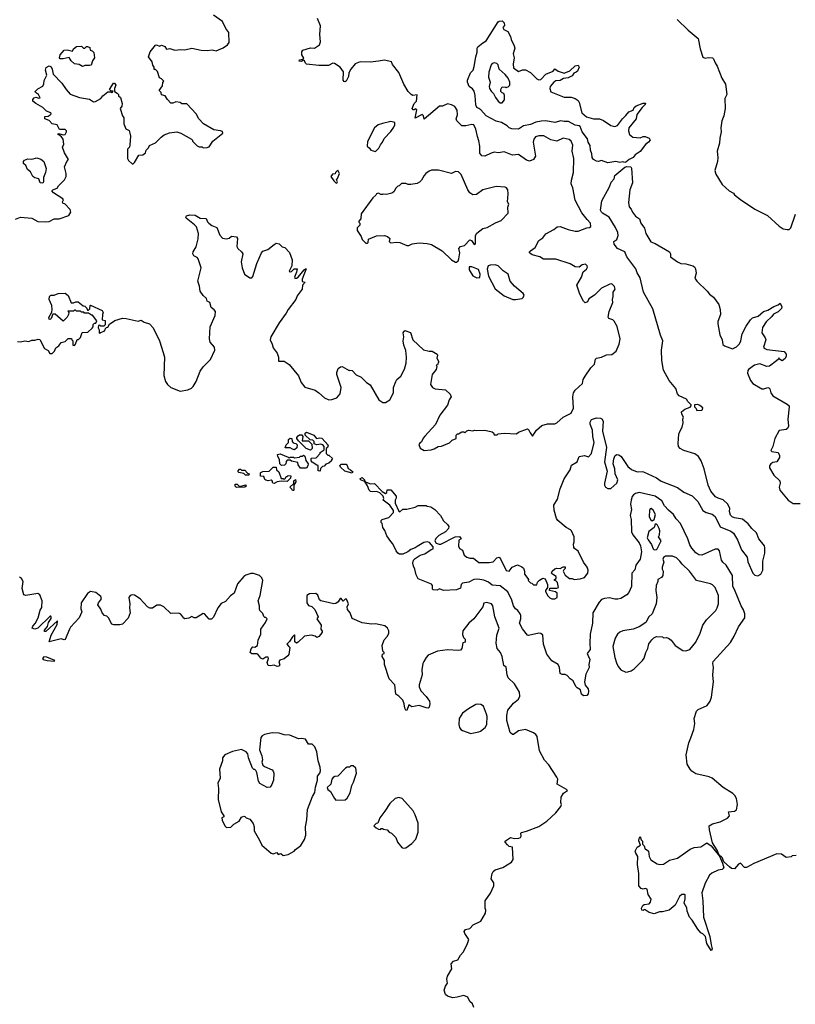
# Model space of a CAD drawing. Extents: x 2293878 to 2522763, y 823964 to 1006972.
# Tile 192 of 256: x 2383536 to 2391186, y 939407 to 949112. Entities that reach past the tile are written whole.
import ezdxf

# ---------------------------------------------------------------- set-up
doc = ezdxf.new("R2010")
doc.units = 0

msp = doc.modelspace()

# ---------------------------------------------------------------- linework, layer by layer
at = {"layer": '0CON20XD'}
for points in [[(2383495, 947144.4), (2383545, 947165.6), (2383655, 947156), (2383715, 947122.5), (2383790.7, 947119.3), (2383825, 947124), (2383875, 947148), (2383925, 947150), (2384019.3, 947180.7), (2384040, 947215), (2384035, 947240), (2383985, 947292.5), (2383960, 947305), (2383957.5, 947315), (2383966.7, 947335), (2383962.5, 947345), (2383867.5, 947405), (2383853.3, 947425), (2383862.5, 947435), (2383905, 947452.5), (2383917.5, 947475), (2383976.1, 947533.9), (2383993, 947567), (2383993.3, 947595), (2383978.3, 947661.7), (2384000, 947715), (2384017.5, 947735), (2383978.3, 947798.3), (2383957.5, 947855), (2383970, 947885), (2383966, 947935), (2383948, 947958), (2383912.5, 947985), (2383915, 947990), (2383933, 947987), (2383965, 947976.2), (2383985, 947981.2), (2383997.1, 948005), (2383996.3, 948016.3), (2383985, 948028.1), (2383929.3, 948029.3), (2383903.8, 948075), (2383855.8, 948085.8), (2383826.6, 948116.6), (2383784.1, 948134.1), (2383783.6, 948156.4), (2383815, 948160), (2383837.5, 948172.5), (2383846.7, 948185), (2383843.3, 948195), (2383801.7, 948211.7), (2383765, 948248), (2383695, 948286.7), (2383665, 948310), (2383666.7, 948325), (2383678.3, 948341.7), (2383695, 948347.5), (2383725, 948337.5), (2383737, 948343), (2383722.5, 948375), (2383690, 948395), (2383687.5, 948405), (2383715, 948431.2), (2383763, 948457), (2383775, 948480), (2383778.3, 948511.7), (2383803.6, 948566.4), (2383790, 948615), (2383798.3, 948641.7), (2383825, 948658), (2383845, 948648.8), (2383857.5, 948625), (2383866.7, 948575), (2383952.5, 948485), (2383995, 948422.5), (2384035, 948376.7), (2384125, 948343.3), (2384225, 948327.5), (2384265, 948303.3), (2384285, 948306.7), (2384336.1, 948333.9), (2384357, 948363), (2384405, 948400), (2384435, 948400), (2384445, 948390), (2384458.3, 948408.3), (2384435, 948410), (2384422.5, 948425), (2384460, 948485), (2384470, 948485), (2384477.5, 948475), (2384482.5, 948465), (2384470, 948435), (2384470, 948405), (2384498.3, 948388.3), (2384510, 948375), (2384511.7, 948361.7), (2384530, 948345), (2384546.7, 948285), (2384541.7, 948258.3), (2384527.5, 948235), (2384550, 948165), (2384563, 948143), (2384563.3, 948085), (2384583.3, 948035), (2384615, 948020), (2384622.5, 947995), (2384627.5, 947965), (2384623, 947877), (2384620, 947855), (2384600, 947835), (2384597.5, 947745), (2384607.5, 947725), (2384645, 947692.5), (2384655, 947692.5), (2384666.4, 947703.6), (2384710, 947775), (2384751.7, 947778.3), (2384775, 947800), (2384783, 947827), (2384805, 947850), (2384817, 947873), (2384875, 947897.5), (2384930, 947955), (2384961.7, 947978.3), (2385013.6, 947996.4), (2385085, 948006.7), (2385125, 947992.5), (2385230, 947935), (2385240, 947925), (2385240, 947915), (2385285, 947870), (2385305, 947860), (2385335, 947860), (2385345, 947850), (2385385, 947852.5), (2385405, 947860), (2385440, 947915), (2385540, 947995), (2385535, 948010), (2385517, 948017), (2385450, 948025), (2385350, 948085), (2385302.5, 948135), (2385277.5, 948185), (2385185, 948282.5), (2385135, 948282.5), (2385117, 948297), (2385075, 948302.5), (2385045, 948290), (2385025, 948290), (2384992.5, 948325), (2384971.7, 948361.7), (2384935, 948370), (2384930, 948395), (2384910, 948415), (2384945, 948460), (2384948.3, 948491.7), (2384957.5, 948505), (2384935, 948530), (2384915, 948540), (2384895, 948602.5), (2384875, 948620), (2384862.5, 948622.5), (2384862.5, 948645), (2384850, 948665), (2384842.5, 948695), (2384807, 948747), (2384823.9, 948796.1), (2384875, 948860), (2384885, 948862.5), (2384915, 948852.5), (2384935, 948860), (2384945, 948857.5), (2384966.4, 948846.4), (2384985, 948822.5), (2385015, 948826.7), (2385065, 948811.2), (2385125, 948817.5), (2385165, 948813.3), (2385235, 948832), (2385325, 948812), (2385385, 948808), (2385435, 948814), (2385475, 948806.2), (2385542.5, 948835), (2385586.7, 948865), (2385602.3, 948887.7), (2385598.8, 948985), (2385570, 949025), (2385535, 949093.3), (2385446.6, 949156.6)], [(2385119.3, 945449.3), (2385195, 945462.5), (2385230.7, 945479.3), (2385247.5, 945495), (2385276, 945544), (2385315, 945647.5), (2385345, 945690), (2385416.6, 945763.4), (2385460.8, 945855), (2385457.5, 945885), (2385415, 945933.8), (2385407.1, 945965), (2385414.5, 946085), (2385463.1, 946195), (2385465.6, 946235), (2385455, 946252), (2385424.3, 946274.3), (2385412.5, 946325), (2385386.2, 946336.2), (2385377.5, 946365), (2385345, 946393.8), (2385315, 946436.7), (2385308, 946485), (2385291.2, 946535), (2385324, 946665), (2385296.2, 946755), (2385286.8, 946766.8), (2385253.3, 946785), (2385242.7, 946802.7), (2385245.8, 946825), (2385276.2, 946873.8), (2385297.6, 946952.4), (2385298.2, 947005), (2385279.4, 947069.4), (2385260.9, 947090.9), (2385176, 947155), (2385173.9, 947166.1), (2385182.3, 947177.7), (2385215, 947190), (2385265, 947186), (2385315.8, 947155.8), (2385375, 947152.5), (2385388.8, 947118.8), (2385401.2, 947105), (2385432.4, 947082.4), (2385478.8, 947065), (2385508.7, 946988.7), (2385535, 946958), (2385575, 946950.8), (2385601.2, 946958.8), (2385625, 946976.7), (2385672.5, 946972.5), (2385683.6, 946953.6), (2385676, 946875), (2385686.2, 946855), (2385723.8, 946825), (2385736, 946805), (2385720.8, 946725), (2385730, 946665), (2385754.2, 946604.2), (2385805, 946567.5), (2385825, 946567.5), (2385835, 946580), (2385875, 946710), (2385921.2, 946815), (2385935, 946828.8), (2385984.1, 946845.9), (2386044, 946896), (2386065, 946907.5), (2386095, 946903.3), (2386125, 946872.5), (2386150, 946865), (2386195.8, 946815.8), (2386223.8, 946745), (2386220, 946685), (2386192.5, 946632.5), (2386205, 946627.5), (2386215, 946631.2), (2386243, 946657), (2386272.5, 946655), (2386267.5, 946622.5), (2386247.5, 946575), (2386250, 946565), (2386265, 946563.8), (2386282.5, 946575), (2386340, 946645), (2386355, 946657.5), (2386360, 946655), (2386323.3, 946555), (2386321.7, 946531.7), (2386350, 946525), (2386326.4, 946493.6), (2386321.4, 946455), (2386270.8, 946389.2), (2386257.8, 946355), (2386183.2, 946256.8), (2386165, 946218.9), (2386094.5, 946125.5), (2386012.1, 945985), (2386006, 945955), (2386027.1, 945915), (2386037.3, 945877.3), (2386076.7, 945825), (2386086.7, 945785), (2386087.5, 945745), (2386145, 945744.4), (2386193.8, 945713.8), (2386285, 945600), (2386312, 945535), (2386349.7, 945489.7), (2386449.3, 945459.3), (2386485.5, 945435.5), (2386543.4, 945383.4), (2386585, 945366), (2386615, 945367.5), (2386662.5, 945385), (2386695.8, 945425), (2386705.8, 945485), (2386663.3, 945615), (2386662.5, 945635), (2386677.5, 945675), (2386698.3, 945691.7), (2386715, 945692.5), (2386785, 945652.5), (2386793.3, 945656.7), (2386815, 945652.5), (2386855, 945612.5), (2386905, 945587.5), (2386955, 945535.6), (2386993.7, 945513.7), (2387077.5, 945365), (2387117.3, 945337.3), (2387145, 945337.5), (2387186, 945365), (2387222.2, 945435), (2387221.1, 945485), (2387244.7, 945545.3), (2387254.4, 945565), (2387293.3, 945596.7), (2387332, 945668), (2387348.2, 945725), (2387351.4, 945785), (2387345, 945850), (2387324.6, 945904.6), (2387318.9, 945945), (2387323.3, 945985), (2387318.6, 946025), (2387335, 946047.5), (2387390, 946030), (2387413.8, 945955), (2387519.3, 945859.3), (2387575, 945843.8), (2387605, 945843.8), (2387653.3, 945815), (2387656.7, 945805), (2387650, 945775), (2387667.5, 945745), (2387667.5, 945735), (2387655, 945710), (2387642.5, 945705), (2387650, 945695), (2387642.5, 945665), (2387602.5, 945615), (2387586.7, 945515), (2387607.5, 945485), (2387632.5, 945472.5), (2387735, 945463.8), (2387781.7, 945421.7), (2387790, 945395), (2387770, 945365), (2387755, 945312.5), (2387680, 945215), (2387638.3, 945121.7), (2387532, 945008), (2387515, 944987.5), (2387498.3, 944951.7), (2387480.7, 944939.3), (2387472.5, 944925), (2387487, 944887), (2387525, 944866.7), (2387595, 944873.3), (2387625, 944882.5), (2387663.6, 944906.4), (2387695, 944907.5), (2387775, 944940), (2387801.7, 944968.3), (2387840, 944985), (2387840, 945015), (2387855, 945030), (2387865, 945030), (2387895, 945050), (2387915, 945050), (2387925, 945040), (2387945, 945060), (2387965, 945067.5), (2388005, 945060), (2388025, 945067.5), (2388045, 945062.5), (2388125, 945066.7), (2388195, 945050), (2388208.3, 945038.3), (2388215, 945020), (2388245, 945020), (2388255, 945030), (2388315, 945037.5), (2388435, 945030), (2388455, 945047.5), (2388545, 945080), (2388555, 945073.3), (2388569.1, 945039.1), (2388595, 945007.5), (2388634.4, 945065.6), (2388685, 945111.2), (2388742.7, 945127.3), (2388815, 945128.6), (2388835, 945139.2), (2388896, 945195), (2388975, 945234.2), (2388997.1, 945282.9), (2388990.4, 945395), (2388997.8, 945435), (2389015, 945460.4), (2389085.6, 945525), (2389094.3, 945565), (2389112.7, 945597.3), (2389169.7, 945680.3), (2389203.8, 945715), (2389215.9, 945764.1), (2389224.2, 945775.8), (2389274.1, 945785.9), (2389325, 945810), (2389375, 945812.5), (2389420, 945845), (2389448.8, 945915), (2389456.7, 945965), (2389428.3, 946088.3), (2389399.3, 946139.3), (2389385, 946152.5), (2389346.4, 946166.4), (2389339.3, 946179.3), (2389348.8, 946235), (2389386.2, 946325), (2389382, 946355), (2389390, 946385), (2389390, 946425), (2389408.8, 946455), (2389403.6, 946483.6), (2389375, 946506.7), (2389355, 946506), (2389275, 946465.8), (2389205.8, 946395), (2389150.4, 946359.6), (2389135, 946332), (2389111.7, 946321.7), (2389096.8, 946336.8), (2389062, 946405), (2389030.8, 946495), (2389077.1, 946575), (2389094.5, 946625.5), (2389125, 946652.5), (2389135, 946673.3), (2389133.6, 946685), (2389115, 946701.2), (2389084.7, 946695.3), (2389055, 946672.5), (2389015, 946674.4), (2388966.2, 946705), (2388825, 946752.5), (2388701.2, 946751.2), (2388665, 946773.8), (2388590, 946795), (2388563.3, 946815), (2388563.8, 946825), (2388573.3, 946835), (2388620.8, 946865), (2388655, 946936.2), (2388695, 946961.2), (2388725, 947000), (2388805, 947042.5), (2388838.3, 947071.7), (2388865, 947072.5), (2388945, 947043.8), (2389015, 947027.5), (2389045, 947027.5), (2389128.3, 947061.7), (2389157, 947063), (2389170, 947075), (2389165, 947107.5), (2389131.2, 947141.2), (2389079.5, 947209.5), (2389015, 947332.5), (2388990, 947455), (2388974, 947495), (2388979.7, 947530.3), (2388999.2, 947605), (2389000, 947745), (2388984.4, 947815), (2388991.1, 947875), (2388975.8, 947915), (2388955, 947931.4), (2388895, 947943.8), (2388835, 947913.8), (2388775, 947929.2), (2388705, 947966.2), (2388655, 947965.5), (2388622.4, 947957.6), (2388608.1, 947935), (2388601.1, 947905), (2388622.8, 947767.2), (2388605, 947733.3), (2388565, 947718.6), (2388535, 947728.6), (2388455, 947783.1), (2388395, 947775.8), (2388315, 947810), (2388259.3, 947800.7), (2388215, 947804.5), (2388185, 947797.1), (2388125, 947765.6), (2388095, 947769.1), (2388073.1, 947795), (2388073.1, 947865), (2388065, 947917.5), (2388050.3, 947960.3), (2388035.9, 948034.1), (2388015.6, 948075.6), (2387995, 948080), (2387935, 948065.5), (2387895.8, 948065.8), (2387848, 948115), (2387841.1, 948135), (2387853.5, 948175), (2387851.7, 948221.7), (2387825.9, 948255.9), (2387795, 948272.5), (2387755, 948282.5), (2387705, 948260), (2387675, 948260), (2387525, 948130), (2387517.5, 948165), (2387505, 948177.5), (2387435, 948142.5), (2387452.5, 948225), (2387435, 948232.5), (2387426.2, 948223.8), (2387415, 948223.3), (2387406, 948235), (2387426.5, 948285), (2387449.7, 948310.3), (2387455, 948372.5), (2387414.4, 948364.4), (2387395.6, 948375.6), (2387368.8, 948405), (2387323.3, 948476.7), (2387275, 948592.5), (2387211.7, 948671.7), (2387203.3, 948695), (2387135, 948714.3), (2387075, 948701.9), (2386995, 948692.2), (2386895, 948695.7), (2386845, 948678), (2386800.6, 948625), (2386783, 948587), (2386779.5, 948550.5), (2386755, 948506.7), (2386745, 948500), (2386735, 948501.2), (2386726.2, 948515), (2386728.3, 948598.3), (2386696.7, 948645), (2386641.7, 948681.7), (2386625, 948682.5), (2386580.7, 948659.3), (2386485, 948661.5), (2386363.3, 948675), (2386353.3, 948683.3), (2386345, 948707.5), (2386335, 948713.3), (2386315, 948701.4), (2386292.3, 948702.3), (2386296.2, 948715), (2386327, 948723), (2386337, 948733), (2386320, 948765), (2386320, 948795), (2386327, 948813), (2386405, 948833.3), (2386445, 948832.5), (2386492.5, 948865), (2386502.5, 948895), (2386497.5, 948965), (2386501.7, 949051.7), (2386473.6, 949123.6)], [(2389335, 947701.2), (2389275, 947722.5), (2389245, 947714.3), (2389225, 947715.8), (2389195, 947734.3), (2389180.6, 947755), (2389178.3, 947788.3), (2389164, 947825), (2389161.2, 947871.2), (2389144, 947905), (2389137.3, 947937.3), (2389085, 948006.2), (2389065, 948058), (2389055, 948065.7), (2389015, 948072.1), (2388948.1, 948108.1), (2388905, 948106.9), (2388874.5, 948114.5), (2388815, 948099.4), (2388725.5, 948115.5), (2388677.4, 948112.6), (2388625, 948101.9), (2388575, 948078), (2388505, 948064.3), (2388455, 948031.4), (2388390, 948035), (2388362.5, 948045), (2388342.5, 948065), (2388288.3, 948098.3), (2388235, 948112.5), (2388136, 948165), (2388083.3, 948225), (2388063, 948237), (2388045, 948246.7), (2388035, 948272.5), (2388028.1, 948365), (2388016.6, 948406.6), (2388000.9, 948430.9), (2387967.5, 948455), (2387953.8, 948495), (2387953.8, 948515), (2387983, 948587), (2388007.5, 948615), (2388018.8, 948651.2), (2388034.3, 948744.3), (2388048.9, 948791.1), (2388049.1, 948830.9), (2388054.6, 948845), (2388104, 948885), (2388136.9, 948903.1), (2388255, 949090), (2388265, 949096.7), (2388295, 949100), (2388315, 949080), (2388317, 949053), (2388302.5, 949035), (2388310, 949015), (2388350, 948995), (2388377.5, 948945), (2388382.5, 948915), (2388413.8, 948855), (2388417.7, 948832.3), (2388404, 948776), (2388414.2, 948735), (2388402.3, 948672.3), (2388407.7, 948637.7), (2388455, 948600), (2388493.6, 948616.4), (2388525, 948616.7), (2388572.5, 948592.5), (2388635, 948530), (2388655, 948520), (2388675, 948521.2), (2388724.4, 948575.6), (2388795.8, 948604.2), (2388815, 948627.5), (2388846.1, 948606.1), (2388905, 948586.2), (2388962.5, 948607.5), (2389013.9, 948656.1), (2389045, 948662.5), (2389052.5, 948645), (2389036.7, 948605), (2389025, 948593.3), (2389000, 948585), (2388985, 948557.5), (2388945, 948538), (2388898.8, 948531.2), (2388865, 948512.9), (2388825, 948510), (2388802.5, 948497.5), (2388766.9, 948455), (2388763.3, 948435), (2388775, 948401.2), (2388905, 948349.5), (2388975, 948348.2), (2389015.7, 948335), (2389044.4, 948315), (2389055.3, 948295), (2389081.5, 948195), (2389125, 948155.7), (2389195, 948135.6), (2389255, 948135.7), (2389295, 948117.1), (2389365, 948068.6), (2389405, 948060), (2389430.8, 948069.2), (2389481.2, 948135), (2389515, 948166.2), (2389545, 948203.3), (2389585, 948220), (2389596.2, 948245), (2389615, 948263.8), (2389685, 948290), (2389708.3, 948288.3), (2389703.3, 948275), (2389674, 948246), (2389622.9, 948177.1), (2389615.9, 948134.1), (2389544.5, 948045.5), (2389540.8, 948015), (2389551.3, 947981.3), (2389582.5, 947955), (2389655, 947947.5), (2389685, 947960), (2389705, 947960), (2389743, 947943), (2389752.5, 947925), (2389737.5, 947905), (2389707.3, 947882.7), (2389655, 947813.8), (2389605, 947780.6), (2389585, 947754.5), (2389545.6, 947735), (2389515, 947706.2), (2389505, 947704.6), (2389485, 947709.6), (2389455, 947702.9), (2389414.3, 947715.7), (2389335, 947701.2)], [(2390021.2, 949115), (2390129.1, 949009.1), (2390226.7, 948925), (2390245.9, 948825.9), (2390273.8, 948743.8), (2390295, 948732.9), (2390325, 948740), (2390367.5, 948735), (2390378.8, 948725), (2390394.2, 948685), (2390415.4, 948655.4), (2390462.5, 948535), (2390495.8, 948475.8), (2390508.8, 948375), (2390491.2, 948335), (2390492.9, 948235), (2390480.4, 948165), (2390461.2, 948115), (2390450.8, 948045), (2390454.2, 948005), (2390440, 947945), (2390438, 947895), (2390414.5, 947815), (2390420.5, 947755), (2390416.9, 947715), (2390392.5, 947625), (2390400.5, 947590.5), (2390465, 947487.5), (2390533.6, 947423.6), (2390575, 947402.5), (2390587.5, 947385), (2390645, 947340), (2390787.5, 947245), (2390910.7, 947180.7), (2391026.4, 947076.4), (2391065, 947050), (2391105, 947042.5), (2391125, 947042.5), (2391140.7, 947059.3), (2391186, 947195)], [(2384155, 948650), (2384121.7, 948671.7), (2384075, 948676.7), (2384042.5, 948705), (2384025, 948740), (2383963, 948727), (2383935, 948727.5), (2383927.5, 948735), (2383933.8, 948765), (2383975, 948811.2), (2384005, 948813.8), (2384055, 948802.5), (2384067.5, 948825), (2384095, 948847.5), (2384145, 948850), (2384165, 948830), (2384178.3, 948831.7), (2384193, 948847), (2384205, 948847.5), (2384226.4, 948836.4), (2384231.7, 948811.7), (2384250, 948805), (2384267, 948787), (2384272.5, 948735), (2384253, 948707), (2384240, 948665), (2384225, 948660), (2384178.3, 948661.7), (2384165, 948652.5), (2384155, 948650)], [(2388295, 948292.5), (2388317, 948323), (2388316.7, 948365), (2388310, 948385), (2388295, 948390), (2388280, 948405), (2388280, 948425), (2388295, 948450), (2388327.5, 948447.5), (2388335, 948440), (2388341.7, 948448.3), (2388355, 948450), (2388370, 948465), (2388370, 948495), (2388352.5, 948535), (2388325, 948572.5), (2388263.9, 948623.9), (2388255, 948667.5), (2388240.7, 948680.7), (2388215, 948686.7), (2388195, 948680), (2388185, 948667.5), (2388164.2, 948595), (2388160, 948545), (2388176.7, 948495), (2388166.7, 948455), (2388170, 948435), (2388187, 948407), (2388210, 948385), (2388227.5, 948345), (2388255, 948307.5), (2388275, 948293.3), (2388295, 948292.5)], [(2387045, 947813.3), (2387077.6, 947845), (2387092.9, 947877.1), (2387115, 947903.5), (2387130.2, 947939.8), (2387195, 948010.8), (2387225, 948052.9), (2387237.1, 948077.1), (2387235, 948098), (2387195, 948108.8), (2387115, 948090), (2387072.5, 948075), (2387034.2, 948045.8), (2386965, 947910), (2386962.5, 947865), (2386986.4, 947846.4), (2387000, 947825), (2387045, 947813.3)], [(2383765, 947501.2), (2383738.8, 947505), (2383723.6, 947543.6), (2383685, 947553.8), (2383666.7, 947565), (2383643.6, 947613.6), (2383613.3, 947635), (2383596.7, 947675), (2383573.3, 947695), (2383572.5, 947715), (2383583.6, 947726.4), (2383615, 947740), (2383655, 947737.5), (2383705, 947750), (2383745, 947736.2), (2383772.5, 947712.5), (2383795.8, 947645), (2383790, 947605), (2383770, 947555), (2383772, 947515), (2383765, 947501.2)], [(2386665, 947500), (2386670, 947515), (2386660, 947535), (2386670, 947545), (2386690, 947595), (2386675, 947630), (2386650, 947605), (2386648.3, 947591.7), (2386621.7, 947588.3), (2386603.3, 947566.7), (2386635, 947523.3), (2386655, 947502.5), (2386665, 947500)], [(2387845, 946722.5), (2387860, 946735), (2387866.4, 946753.6), (2387877.5, 946815), (2387866.7, 946855), (2387882.5, 946875), (2387923.6, 946886.4), (2387975, 946943.3), (2387993.3, 946935), (2388011.2, 946905), (2388025, 946897.5), (2388030, 946905), (2388032.5, 946985), (2388045, 947006.7), (2388105, 947053.8), (2388145, 947063.8), (2388229.7, 947110.3), (2388285, 947132.9), (2388355, 947203.3), (2388350, 947265), (2388360, 947295), (2388346.7, 947316.7), (2388353.8, 947395), (2388350, 947435), (2388337.5, 947455), (2388325, 947462.5), (2388235, 947468.8), (2388105, 947433.8), (2388040.3, 947389.7), (2388005, 947386), (2387976.8, 947406.8), (2387955.7, 947435), (2387890, 947585), (2387865, 947611.2), (2387835, 947616), (2387795, 947596.2), (2387665, 947628.8), (2387597.5, 947627.5), (2387575, 947620), (2387542.5, 947595), (2387525, 947577.5), (2387499.3, 947530.7), (2387479.3, 947510.7), (2387455, 947497.5), (2387395, 947487.5), (2387368.3, 947488.3), (2387345, 947497.5), (2387303, 947497), (2387280, 947475), (2387265, 947470), (2387245, 947450), (2387227.5, 947415), (2387205, 947402.5), (2387155, 947390), (2387125, 947392.5), (2387115, 947387.5), (2387098.3, 947388.3), (2387075, 947403.3), (2387056.2, 947395), (2387048.9, 947381.1), (2387017.5, 947355), (2386905, 947197.8), (2386900.8, 947149.2), (2386880, 947125), (2386880, 947115), (2386890, 947105), (2386890, 947085), (2386865, 947060), (2386863.3, 947035), (2386903.3, 946975), (2386914, 946944), (2386950.7, 946910.7), (2386965, 946907.5), (2386972.5, 946915), (2386975, 946947.5), (2387055, 946982.5), (2387135, 946983.3), (2387163.6, 946973.6), (2387186.4, 946956.4), (2387180, 946925), (2387192.9, 946912.9), (2387255, 946920), (2387285, 946917.1), (2387355, 946886.2), (2387375, 946886.7), (2387407.7, 946902.3), (2387475, 946914), (2387555, 946906), (2387597.5, 946895), (2387703.6, 946833.6), (2387796, 946746), (2387835, 946722.5), (2387845, 946722.5)], [(2389568.1, 944375), (2389560.8, 944335), (2389570.9, 944285), (2389557.8, 944225), (2389565.3, 944185), (2389570.9, 944065), (2389583.4, 944033.4), (2389645, 943953.8), (2389660.4, 943925), (2389669.7, 943865), (2389655.3, 943795), (2389611.5, 943735), (2389602.4, 943687.6), (2389574.3, 943655), (2389568.9, 943525), (2389544.2, 943465), (2389525, 943441.2), (2389465, 943408), (2389435, 943400), (2389405, 943400), (2389352.7, 943412.7), (2389303.2, 943406.8), (2389274.5, 943395.5), (2389250.3, 943369.7), (2389189.2, 943265), (2389184.5, 943165), (2389160.8, 943055), (2389157.5, 942962.5), (2389162.1, 942905), (2389132, 942865), (2389157.7, 942805), (2389149.4, 942755), (2389151.4, 942725), (2389120.7, 942659.3), (2389105.7, 942585), (2389113.2, 942553.2), (2389142, 942515), (2389147.3, 942492.7), (2389142.5, 942467.5), (2389128.8, 942451.2), (2389095, 942448), (2389076, 942465), (2389067.3, 942507.3), (2389033.3, 942525), (2389019.5, 942539.5), (2388995, 942596.2), (2388966.7, 942615), (2388937, 942647), (2388915, 942656.2), (2388885, 942657.5), (2388867, 942667), (2388858.8, 942725), (2388847.5, 942755), (2388783.1, 942793.1), (2388735, 942858.6), (2388701.8, 942955), (2388695, 943046.7), (2388675, 943061.2), (2388655, 943063.8), (2388555, 943042), (2388545, 943046.7), (2388495, 943106.7), (2388466, 943165), (2388477.1, 943205), (2388477.6, 943237.6), (2388472.5, 943255), (2388448.3, 943288.3), (2388425.6, 943305.6), (2388406.2, 943335), (2388388.8, 943388.8), (2388351.2, 943471.2), (2388275, 943530.9), (2388195, 943537.8), (2388158.3, 943568.3), (2388115, 943588.2), (2388055, 943596.4), (2388015.5, 943594.5), (2387965, 943568.6), (2387903.6, 943556.4), (2387890, 943545), (2387885, 943510), (2387845, 943492.9), (2387717, 943487), (2387675, 943502.5), (2387651.7, 943488.3), (2387613, 943493), (2387607.5, 943497.5), (2387606.7, 943535), (2387597.3, 943547.3), (2387465, 943600), (2387445, 943640), (2387434.2, 943694.2), (2387418.8, 943725), (2387413.3, 943755), (2387420, 943785), (2387435, 943800.8), (2387485, 943832.5), (2387532.1, 943847.9), (2387595, 943889.4), (2387613.3, 943895), (2387613.5, 943915), (2387579, 943959), (2387555, 943965.5), (2387521.2, 943958.8), (2387455, 943920), (2387435, 943904.5), (2387395, 943890), (2387365, 943867.8), (2387315, 943844.5), (2387282.9, 943842.9), (2387263.8, 943855), (2387248.8, 943875), (2387216.7, 943945), (2387195, 943967.5), (2387157.5, 944025), (2387136.7, 944076.7), (2387117.5, 944105), (2387110, 944145), (2387102.5, 944155), (2387102.5, 944175), (2387110, 944185), (2387175, 944206.7), (2387223.8, 944255), (2387224.2, 944275), (2387187.7, 944327.7), (2387120, 944375), (2387126.7, 944393.3), (2387120, 944415), (2387089.3, 944449.3), (2387055, 944462.5), (2387015, 944457.5), (2386995, 944462.5), (2386982.5, 944475), (2386966.7, 944516.7), (2386940, 944560), (2386903.3, 944573.3), (2386890, 944585), (2386915, 944600), (2386936.7, 944575), (2386940, 944560), (2386951.7, 944551.7), (2386995, 944537.5), (2387035, 944540), (2387110.7, 944460.7), (2387145, 944440), (2387157, 944453), (2387161.7, 944478.3), (2387196.4, 944476.4), (2387247.5, 944415), (2387250, 944395), (2387240, 944375), (2387240, 944345), (2387275, 944267.5), (2387285, 944260), (2387315, 944285.7), (2387354.1, 944285.9), (2387435, 944307.5), (2387467, 944323), (2387545, 944322.5), (2387555, 944317.5), (2387591.7, 944311.7), (2387630, 944285), (2387687.5, 944225), (2387715, 944172.5), (2387755, 944137.5), (2387768, 944115), (2387765.8, 944095), (2387734.2, 944065), (2387670.8, 944029.1), (2387641.1, 943998.9), (2387628.8, 943975), (2387642.8, 943952.7), (2387671.4, 943941.4), (2387688.5, 943941.5), (2387830, 944015), (2387875, 944016.7), (2387890, 943995), (2387868.3, 943981.7), (2387863.6, 943923.6), (2387875, 943900), (2387903, 943883), (2387921.2, 943835), (2387945, 943813.8), (2387975, 943803.3), (2388010, 943805), (2388065, 943762), (2388165, 943760), (2388205, 943768.8), (2388241.7, 943808.3), (2388265, 943812.5), (2388278.3, 943798.3), (2388335, 943682.5), (2388365, 943677.5), (2388393.3, 943715), (2388445, 943737.5), (2388489.2, 943719.2), (2388503.3, 943705), (2388516.1, 943676.1), (2388513.3, 943645), (2388546.7, 943605), (2388552.5, 943595), (2388550, 943585), (2388575, 943560), (2388588.3, 943558.3), (2388605, 943540), (2388635, 943540), (2388641.7, 943568.3), (2388663.6, 943586.4), (2388695, 943606.2), (2388719.3, 943599.3), (2388740, 943545), (2388740, 943515), (2388722.5, 943485), (2388722.5, 943475), (2388745, 943432.5), (2388765, 943413.3), (2388785, 943403.8), (2388815, 943403.3), (2388837.5, 943415), (2388838.3, 943458.3), (2388821.7, 943471.7), (2388760, 943485), (2388765, 943510), (2388835, 943507.5), (2388850, 943515), (2388840, 943565), (2388825, 943580), (2388810, 943585), (2388810, 943595), (2388827, 943603), (2388827.5, 943625), (2388790, 943645), (2388782.5, 943655), (2388787.5, 943675), (2388812.5, 943697.5), (2388835, 943706.2), (2388866.7, 943703.3), (2388895, 943720), (2388915, 943720), (2388917, 943703), (2388901.7, 943688.3), (2388897.5, 943675), (2388917, 943637), (2388960, 943605), (2388985, 943603.3), (2389005, 943593.8), (2389065, 943601.2), (2389105, 943614), (2389138, 943655), (2389142, 943685), (2389132, 943715), (2389096, 943765), (2389044, 943874), (2389008.3, 943898.3), (2389000.5, 943910.5), (2388996.4, 943943.6), (2389003.8, 943966.2), (2389005.7, 944015), (2388979.4, 944075), (2388970, 944085), (2388926.9, 944105), (2388842.7, 944175), (2388830.4, 944195), (2388806.7, 944276.7), (2388803.6, 944325), (2388839.6, 944385), (2388865, 944488.6), (2388906.7, 944585), (2388965.7, 944675), (2388979.1, 944720.9), (2389032.5, 944755), (2389053.4, 944806.6), (2389105, 944815.6), (2389145, 944804), (2389175, 944836.7), (2389202.1, 944945), (2389187.3, 945005), (2389184.4, 945065), (2389160.8, 945125), (2389162, 945145), (2389175, 945170), (2389225, 945186.7), (2389265, 945183.8), (2389277.7, 945177.7), (2389291.2, 945155), (2389284.2, 945055), (2389322.9, 944895), (2389304.4, 944755), (2389328.7, 944661.3), (2389304.6, 944545), (2389304.5, 944525), (2389314, 944504), (2389335, 944492.2), (2389365, 944491.9), (2389426.7, 944543.3), (2389434.4, 944575), (2389408, 944635), (2389406.9, 944685), (2389390, 944735), (2389395.9, 944784.1), (2389410, 944815), (2389425, 944826.2), (2389445, 944823.8), (2389466.8, 944806.8), (2389535, 944709.2), (2389569.2, 944679.2), (2389625, 944655.3), (2389675, 944659.1), (2389690, 944655), (2389815, 944595.4), (2389861.6, 944561.6), (2390022.2, 944502.2), (2390084.8, 944454.8), (2390167.4, 944417.4), (2390222.9, 944362.9), (2390274.1, 944274.1), (2390307.5, 944255), (2390365, 944237.8), (2390395, 944215.7), (2390444, 944114), (2390550.2, 944070.2), (2390575, 944050), (2390617.1, 943985), (2390656.5, 943885), (2390710.6, 943815), (2390718.7, 943768.7), (2390766.8, 943656.8), (2390787.9, 943637.9), (2390815, 943630), (2390845, 943647.5), (2390864.5, 943685), (2390864.6, 943775), (2390885.4, 943855), (2390886.4, 943905), (2390880.5, 943925), (2390825.6, 943995), (2390803.1, 944055), (2390758.1, 944095), (2390721.2, 944141.2), (2390665, 944190), (2390585, 944202.5), (2390562.4, 944212.4), (2390545, 944226.7), (2390535.8, 944264.2), (2390540, 944295), (2390520.8, 944335), (2390475, 944380), (2390423.8, 944395), (2390398.8, 944408.8), (2390353.8, 944465), (2390327.5, 944525), (2390287.3, 944685), (2390255.9, 944765), (2390232.3, 944805), (2390195, 944832.5), (2390085, 944865.6), (2390050, 944885), (2390033.7, 944903.7), (2390030, 944935), (2390037.5, 945025), (2390046.1, 945053.9), (2390070, 945095), (2390078.3, 945138.3), (2390076.4, 945173.6), (2390082.5, 945195), (2390066.7, 945225), (2390063.3, 945245), (2390095, 945273.3), (2390148.3, 945291.7), (2390160, 945305), (2390160, 945315), (2390125, 945347.5), (2390113, 945373), (2390040, 945405), (2390023.3, 945425), (2390007.5, 945475), (2389940, 945555), (2389885, 945657.5), (2389868.8, 945751.2), (2389867.5, 945855), (2389877.8, 945945), (2389855, 946003.3), (2389780.9, 946260.9), (2389688, 946425), (2389656.4, 946566.4), (2389626.6, 946616.6), (2389611.9, 946655), (2389525, 946776), (2389502.7, 946822.7), (2389432.5, 946855), (2389398, 946898), (2389394.5, 946925), (2389425.9, 946944.1), (2389439.1, 946985), (2389434.4, 947015), (2389412, 947065), (2389349.2, 947165), (2389285, 947204.5), (2389273.3, 947215), (2389265.6, 947235), (2389275.9, 947325.9), (2389354.4, 947465), (2389370.3, 947509.7), (2389398, 947542), (2389406, 947575), (2389505, 947659.6), (2389525, 947665.5), (2389562, 947662), (2389569.5, 947649.5), (2389580, 947505), (2389554.4, 947435), (2389538.8, 947311.2), (2389546.1, 947266.1), (2389565.6, 947245.6), (2389580, 947215), (2389610, 947175), (2389650.5, 947150.5), (2389662.5, 947105), (2389696.9, 947056.9), (2389712.5, 947005), (2389761.7, 946921.7), (2389805, 946904.2), (2389946, 946825), (2389956.2, 946805), (2389953.3, 946775), (2390022.5, 946725), (2390055, 946708.8), (2390105, 946703.8), (2390175, 946686), (2390191.2, 946675), (2390202, 946655), (2390206.2, 946615), (2390196.2, 946565), (2390212.9, 946535), (2390315.5, 946435.5), (2390338.8, 946405), (2390377.6, 946377.6), (2390430.8, 946305), (2390444, 946256), (2390448, 946205), (2390421.5, 946138.5), (2390420, 946115), (2390442.5, 946005), (2390465.7, 945955), (2390471.2, 945911.2), (2390486, 945896), (2390565, 945869.2), (2390605, 945886), (2390635, 945916.7), (2390647.5, 945945), (2390662.9, 946015), (2390700.3, 946089.7), (2390743.3, 946155), (2390765, 946173.3), (2390820.5, 946189.5), (2390872.5, 946235), (2390915, 946248), (2390975, 946286.2), (2391015, 946300), (2391036.7, 946316.7), (2391053, 946283), (2391048.8, 946265), (2391015, 946232), (2390971.1, 946208.9), (2390955, 946186), (2390898.8, 946135), (2390862.7, 946077.3), (2390856.9, 946025), (2390888, 945975), (2390894, 945955), (2390873.3, 945885), (2390877.5, 945875), (2390905, 945860), (2391075, 945840), (2391096.2, 945815), (2391096.2, 945795), (2391085, 945773.3), (2391055, 945750), (2391030, 945765), (2391025, 945780), (2391020, 945765), (2391001.7, 945748.3), (2390932.3, 945697.7), (2390905, 945694), (2390835, 945719.2), (2390782.5, 945705), (2390723.8, 945665), (2390716, 945654), (2390713.9, 945626.1), (2390744.4, 945554.4), (2390765.7, 945525.7), (2390855, 945474.4), (2390876.7, 945473.3), (2390915, 945486.2), (2390925, 945483.3), (2390933.9, 945473.9), (2390942.8, 945432.8), (2390963.8, 945403.8), (2391105, 945321.1)], [(2388045, 946566.7), (2388075, 946570), (2388078.8, 946605), (2388059.5, 946649.5), (2387995, 946676.7), (2387970, 946675), (2387967.5, 946645), (2388005, 946587.5), (2388045, 946566.7)], [(2388425, 946353.8), (2388490, 946365), (2388502.5, 946375), (2388512.5, 946395), (2388503, 946413), (2388417.5, 946485), (2388373.9, 946533.9), (2388353, 946603), (2388305, 946637.5), (2388255, 946686.7), (2388225, 946696.2), (2388175, 946693.8), (2388155, 946686.7), (2388145.7, 946654.3), (2388160, 946585), (2388225, 946460), (2388315, 946390), (2388400, 946355), (2388425, 946353.8)], [(2383515, 945940), (2383545, 945937.5), (2383585, 945947.5), (2383625, 945940), (2383655, 945952.5), (2383686.4, 945953.6), (2383717, 945963), (2383735, 945960), (2383780.5, 945870.5), (2383815, 945850), (2383831.7, 945821.7), (2383855, 945820), (2383880, 945845), (2383893.6, 945876.4), (2383923, 945897), (2383945, 945930), (2383985, 945940), (2384015, 945970), (2384048.3, 945968.3), (2384050, 945955), (2384060, 945945), (2384060, 945905), (2384075, 945900), (2384086.7, 945915), (2384101.7, 945958.3), (2384115, 945960), (2384135, 945980), (2384151.7, 946028.3), (2384208.3, 946031.7), (2384249.3, 946070.7), (2384260, 946085), (2384261.7, 946108.3), (2384275, 946120), (2384288.3, 946121.7), (2384297.5, 946145), (2384255, 946200), (2384245, 946200), (2384215, 946220), (2384175, 946220), (2384168.3, 946228.3), (2384145, 946230), (2384135, 946240), (2384095, 946240), (2384085, 946250), (2384075, 946250), (2384065, 946240), (2384010, 946240), (2384020, 946225), (2384017.5, 946205), (2384005, 946180), (2383965, 946140), (2383885, 946210), (2383861.7, 946208.3), (2383847.5, 946165), (2383835, 946157.5), (2383825, 946160), (2383823.8, 946175), (2383851.7, 946228.3), (2383856.2, 946253.8), (2383853.3, 946295), (2383827.5, 946355), (2383830, 946385), (2383838.3, 946391.7), (2383845, 946397.5), (2383875, 946397.5), (2383915, 946413.3), (2383985, 946416.2), (2384013.6, 946393.6), (2384045, 946320), (2384065, 946320), (2384088.3, 946331.7), (2384111.7, 946331.7), (2384161.7, 946291.7), (2384178.3, 946288.3), (2384198.3, 946268.3), (2384205, 946250), (2384215, 946250), (2384228.3, 946261.7), (2384230, 946295), (2384235, 946297.5), (2384347.5, 946245), (2384360, 946225), (2384352.5, 946205), (2384350, 946155), (2384378.3, 946148.3), (2384380, 946105), (2384365, 946090), (2384335, 946090), (2384325, 946100), (2384311.7, 946098.3), (2384310, 946075), (2384320, 946055), (2384320, 946025), (2384325, 946020), (2384331.7, 946028.3), (2384368.3, 946041.7), (2384380, 946055), (2384381.7, 946068.3), (2384391.7, 946078.3), (2384405, 946080), (2384420.7, 946109.3), (2384473, 946147), (2384550.3, 946169.7), (2384585, 946167.8), (2384705, 946140), (2384735, 946150), (2384765, 946130), (2384815, 946112.5), (2384853.6, 946073.6), (2384913.8, 945945), (2384952.3, 945832.3), (2384963.9, 945783.9), (2384958.8, 945605), (2384974.1, 945544.1), (2384993.3, 945515), (2385025, 945486.7), (2385119.3, 945449.3)], [(2390215, 945260), (2390265, 945262.5), (2390271.7, 945268.3), (2390272.5, 945285), (2390245, 945307.5), (2390225, 945317.5), (2390190, 945315), (2390190, 945295), (2390208.3, 945278.3), (2390215, 945260)], [(2391105, 945321.1), (2391125, 945305.8), (2391126.7, 945295), (2391111.5, 945175), (2391118.1, 945105), (2391107.6, 945082.4), (2391095, 945072), (2391025, 945064), (2390983.3, 944985), (2390964.5, 944905.5), (2390944, 944865), (2390955, 944856.2), (2391017.5, 944845), (2391031.2, 944815), (2391030, 944795), (2391002.5, 944755), (2390965, 944746), (2390945.8, 944734.2), (2390932.5, 944715), (2390932.5, 944695), (2390973.2, 944623.2), (2391033.3, 944565), (2391035.8, 944545), (2391028, 944505), (2391033.8, 944475), (2391115, 944376), (2391165, 944342), (2391235, 944342.5)], [(2386405, 944870), (2386360, 944885), (2386285, 944960), (2386270, 944985), (2386270, 944995), (2386280.7, 945009.3), (2386295, 945020), (2386318.3, 945018.3), (2386327.5, 945005), (2386321.7, 944961.7), (2386385, 944960), (2386418.3, 944928.3), (2386420, 944885), (2386405, 944870)], [(2386495, 944662.5), (2386480, 944665), (2386478.3, 944718.3), (2386465, 944720), (2386420.7, 944750.7), (2386410, 944765), (2386410, 944785), (2386415, 944790), (2386458.3, 944791.7), (2386500, 944835), (2386500, 944845), (2386538.3, 944871.7), (2386540, 944905), (2386525, 944920), (2386507, 944927), (2386465, 944922.5), (2386441.7, 944931.7), (2386440, 944955), (2386428.3, 944968.3), (2386401.7, 944971.7), (2386352.5, 945015), (2386352.5, 945035), (2386365, 945047.5), (2386437, 945017), (2386462.5, 944982.5), (2386495, 944990), (2386515, 944987.5), (2386577, 944917), (2386570, 944895), (2386560, 944885), (2386560, 944835), (2386575, 944820), (2386585, 944820), (2386620, 944785), (2386610, 944775), (2386610, 944765), (2386585, 944740), (2386555, 944730), (2386538.3, 944711.7), (2386521.7, 944708.3), (2386501.7, 944688.3), (2386500, 944665), (2386495, 944662.5)], [(2386245, 944872.5), (2386225, 944877.5), (2386205, 944893.3), (2386153, 944893), (2386165, 944920), (2386187, 944943), (2386187.5, 944975), (2386203.6, 944986.4), (2386220, 944985), (2386223, 944953), (2386232.5, 944942.5), (2386260, 944935), (2386271.7, 944921.7), (2386268.3, 944891.7), (2386245, 944872.5)], [(2386305, 944690), (2386283, 944723), (2386278.3, 944748.3), (2386215, 944760), (2386205, 944770), (2386175, 944770), (2386163, 944757), (2386160, 944735), (2386148.3, 944721.7), (2386118.3, 944718.3), (2386103, 944733), (2386097, 944777), (2386082.5, 944805), (2386080, 944825), (2386105, 944832.5), (2386185, 944800), (2386195, 944790), (2386205, 944800), (2386235, 944800), (2386245, 944792.5), (2386295, 944800), (2386305, 944810), (2386325, 944810), (2386335, 944820), (2386348.3, 944808.3), (2386358.3, 944768.3), (2386380, 944735), (2386377, 944713), (2386365, 944692.5), (2386305, 944690)], [(2386815, 944642.5), (2386741.7, 944661.7), (2386700.7, 944700.7), (2386693, 944717), (2386705, 944730), (2386755, 944730), (2386767, 944717), (2386777, 944687), (2386800, 944675), (2386820, 944655), (2386815, 944642.5)], [(2385795, 944622.5), (2385763, 944623), (2385745, 944640), (2385698.3, 944648.3), (2385690, 944655), (2385690, 944665), (2385705, 944680), (2385715, 944680), (2385725, 944670), (2385755, 944670), (2385781.7, 944641.7), (2385800, 944635), (2385795, 944622.5)], [(2386045, 944540), (2386033, 944543), (2386027, 944567), (2386015, 944572.5), (2385985, 944567.5), (2385965, 944572.5), (2385955, 944580), (2385945, 944610), (2385911.7, 944611.7), (2385910, 944645), (2385915, 944650), (2385935, 944657.5), (2385997, 944663), (2386035, 944700), (2386065, 944700), (2386070, 944675), (2386090, 944655), (2386115, 944590), (2386135, 944590), (2386145, 944580), (2386158.3, 944591.7), (2386165, 944610), (2386175, 944610), (2386185, 944620), (2386210, 944615), (2386208.3, 944591.7), (2386175, 944560), (2386115, 944562.5), (2386075, 944556.7), (2386045, 944540)], [(2385675, 944500), (2385662.5, 944515), (2385662.5, 944535), (2385680, 944535), (2385705, 944510), (2385765, 944527.5), (2385770, 944515), (2385755, 944503.3), (2385675, 944500)], [(2386235, 944470), (2386225, 944470), (2386220, 944485), (2386200, 944505), (2386238.3, 944541.7), (2386240, 944565), (2386255, 944580), (2386260, 944555), (2386240, 944525), (2386240, 944475), (2386235, 944470)], [(2391195, 940872.5), (2391155, 940870), (2391145, 940860), (2391095, 940852.5), (2391050, 940885), (2391005, 940888.8), (2390775, 940796), (2390705, 940755.6), (2390684.5, 940754.5), (2390645, 940798.8), (2390625, 940789.2), (2390585, 940741.2), (2390555, 940746.9), (2390535, 940762), (2390481.3, 940811.3), (2390465, 940853.8), (2390432.5, 940882.5), (2390415, 940925.8), (2390369.4, 940999.4), (2390340, 941125), (2390337.5, 941165), (2390370, 941185), (2390445, 941206.2), (2390517, 941243), (2390536.2, 941265), (2390527, 941303), (2390585, 941311.4), (2390604, 941325), (2390616.5, 941375), (2390606.4, 941435), (2390590.6, 941465), (2390570.6, 941485), (2390474.2, 941544.2), (2390365, 941636.4), (2390335, 941649.1), (2390205, 941680), (2390165, 941704.4), (2390147.1, 941725), (2390118.6, 941775), (2390108, 941865), (2390135.6, 941985), (2390154.1, 942034.1), (2390185.9, 942114.1), (2390194.6, 942175), (2390187.3, 942225), (2390209.6, 942295), (2390227.3, 942312.7), (2390315, 942352.5), (2390345, 942395.5), (2390360.7, 942435), (2390379.6, 942585), (2390373.6, 942655), (2390380, 942725), (2390371.1, 942765), (2390376.5, 942785), (2390545, 942973.3), (2390583.3, 943035), (2390625, 943126.7), (2390686.4, 943216.4), (2390688, 943255), (2390675.7, 943295), (2390652.1, 943335), (2390584.6, 943495), (2390569.2, 943525), (2390566.4, 943635), (2390505, 943734), (2390469.2, 943765), (2390456.1, 943785), (2390437.3, 943875), (2390425, 943892.7), (2390395, 943893.3), (2390265, 943834.2), (2390235, 943837.8), (2390205, 943857.9), (2390165, 943902.1), (2390145, 943934.5), (2390125.9, 943995.9), (2390052.9, 944145), (2390010.7, 944190.7), (2389984.7, 944234.7), (2389935, 944276.4), (2389895, 944320), (2389868, 944368), (2389805, 944415.6), (2389645, 944450), (2389608.5, 944441.5), (2389590.3, 944429.8), (2389577.4, 944412.6), (2389568.1, 944375)], [(2389775, 944173.3), (2389793.6, 944186.4), (2389806.1, 944233.9), (2389785, 944276.2), (2389765, 944293.3), (2389755, 944290), (2389746.2, 944275), (2389743.6, 944216.4), (2389756.7, 944185), (2389775, 944173.3)], [(2389795, 943886.7), (2389815, 943890), (2389823.6, 943896.4), (2389861.2, 943975), (2389837.5, 944015), (2389847.5, 944035), (2389848.8, 944075), (2389843.3, 944095), (2389825, 944130), (2389815, 944140), (2389805, 944140), (2389793, 944107), (2389741.7, 944068.3), (2389726, 944005), (2389732.9, 943985), (2389768.3, 943938.3), (2389785, 943896.7), (2389795, 943886.7)], [(2389515, 942680), (2389535, 942683.3), (2389566.1, 942693.9), (2389596.1, 942713.9), (2389680, 942795), (2389695, 942820), (2389710, 942875), (2389732.5, 942915), (2389741.7, 942958.3), (2389770.7, 942999.3), (2389790.7, 943019.3), (2389815, 943032.5), (2389875, 943030), (2389885, 943020), (2389915, 943022.5), (2389935, 943016.7), (2389962.5, 942995), (2390001.2, 942945), (2390075, 942894.3), (2390105, 942889.2), (2390146.6, 942903.4), (2390205.7, 942975), (2390248.8, 943065), (2390275, 943142.5), (2390310, 943195), (2390400.5, 943289.5), (2390414.2, 943315.8), (2390428, 943355), (2390429.2, 943435), (2390395, 943516.7), (2390370.5, 943540.5), (2390350.5, 943550.5), (2390210, 943585), (2390143.3, 943675), (2390068.8, 943745), (2390046.2, 943775), (2390015, 943808), (2389975, 943823.8), (2389905, 943822.5), (2389885, 943810), (2389880, 943795), (2389887.5, 943765), (2389872.5, 943715), (2389872.5, 943695), (2389882.5, 943675), (2389877.5, 943635), (2389866.4, 943613.6), (2389830, 943595), (2389830, 943575), (2389814, 943535), (2389811.2, 943485), (2389820, 943415), (2389813.3, 943355), (2389772.5, 943255), (2389742.5, 943225), (2389710.7, 943169.3), (2389645, 943127.5), (2389586.4, 943103.6), (2389485, 943086.7), (2389453.9, 943076.1), (2389432.5, 943055), (2389410, 943015), (2389386.7, 942935), (2389404, 942825), (2389422.3, 942772.3), (2389440, 942735), (2389465, 942703.3), (2389515, 942680)], [(2387852, 939478), (2387808.3, 939471.7), (2387755, 939486.7), (2387733.9, 939503.9), (2387722.5, 939545), (2387736.2, 939585), (2387756.7, 939615), (2387750, 939655), (2387756.7, 939685), (2387796.7, 939755), (2387792.5, 939805), (2387815, 939832.5), (2387857.5, 939845), (2387885, 939892.5), (2387910.7, 939919.3), (2387948, 939995), (2387964, 940045), (2387926.2, 940105), (2387921.2, 940125), (2387933.3, 940145), (2387975, 940152.5), (2388009.3, 940190.7), (2388082.5, 940225), (2388130, 940305), (2388133.8, 940335), (2388126.2, 940355), (2388127.5, 940425), (2388178.3, 940501.7), (2388211.4, 940575), (2388212, 940605), (2388186, 940645), (2388195.8, 940695), (2388205.7, 940715), (2388225, 940733.1), (2388300, 940755), (2388385, 940807.5), (2388402.5, 940835), (2388397.5, 940955), (2388365, 940963.3), (2388347.4, 940977.4), (2388324.3, 941005), (2388324.5, 941015.5), (2388336.8, 941023.2), (2388375, 941050), (2388415, 941042.5), (2388460, 941045), (2388475, 941052.5), (2388482.5, 941065), (2388480, 941095), (2388485, 941100), (2388535, 941113.3), (2388655, 941160), (2388735, 941213.3), (2388822.5, 941295), (2388873.6, 941356.4), (2388880, 941375), (2388873.3, 941395), (2388875, 941450), (2388900.7, 941489.3), (2388937.5, 941515), (2388930, 941525), (2388837.5, 941575), (2388842.5, 941625), (2388832.5, 941645), (2388756.1, 941766.1), (2388711.7, 941811.7), (2388663.3, 941905), (2388640, 942045), (2388627.5, 942065), (2388603.6, 942083.6), (2388523, 942117), (2388455, 942103.3), (2388405, 942066.7), (2388395, 942066.7), (2388374.3, 942084.3), (2388340.6, 942205), (2388338.9, 942255), (2388349.4, 942305), (2388406.2, 942375), (2388457, 942413), (2388467.5, 942445), (2388464, 942485), (2388416, 942565), (2388355, 942623.3), (2388344.3, 942655), (2388335, 942730), (2388310, 942745), (2388295.9, 942835.9), (2388276.7, 942875), (2388244.4, 942914.4), (2388235.4, 942965), (2388240.5, 943045), (2388265.6, 943115), (2388223.3, 943225), (2388201.2, 943335), (2388190, 943355), (2388144.1, 943365.9), (2388115, 943360), (2388102.5, 943325), (2388013.3, 943205), (2387965, 943162.5), (2387905, 943087.5), (2387901.7, 943051.7), (2387913, 943023), (2387930, 943005), (2387930, 942975), (2387905, 942970), (2387896.4, 942913.6), (2387885, 942897.5), (2387865, 942893.3), (2387755, 942900), (2387657.5, 942887.5), (2387565, 942846.7), (2387544.2, 942825), (2387520.8, 942785), (2387511.4, 942765), (2387501.4, 942705), (2387505.6, 942655), (2387474.4, 942555), (2387475.7, 942535), (2387492, 942495), (2387545, 942442), (2387578.8, 942395), (2387581.7, 942368.3), (2387573.3, 942335), (2387563.8, 942326.2), (2387545, 942327.5), (2387475, 942352), (2387405, 942340), (2387375, 942358.8), (2387355, 942302.5), (2387345, 942305.7), (2387334.7, 942324.7), (2387329.2, 942369.2), (2387315, 942403.8), (2387275, 942444.2), (2387244, 942465), (2387235.8, 942555.8), (2387180, 942615), (2387134.2, 942755), (2387133.3, 942795), (2387110, 942835), (2387113, 942857), (2387130, 942865), (2387130, 942875), (2387118.3, 942888.3), (2387111.2, 942945), (2387131.8, 942998.2), (2387164, 943035), (2387176.7, 943065), (2387175, 943087.5), (2387163.8, 943115), (2387136.8, 943136.8), (2387044.4, 943155.6), (2387004.4, 943154.4), (2386915, 943166.2), (2386815, 943208), (2386794, 943265), (2386768.8, 943298.8), (2386766.4, 943323.6), (2386778, 943355), (2386759.2, 943399.2), (2386745, 943400), (2386725, 943380), (2386705, 943407.5), (2386695, 943407.5), (2386675.5, 943374.5), (2386655, 943357.5), (2386635, 943352.5), (2386505, 943382.5), (2386492.5, 943395), (2386475, 943440), (2386455, 943457.5), (2386395, 943453.3), (2386368.8, 943435), (2386366.2, 943365), (2386385, 943336.7), (2386417, 943327), (2386447, 943297), (2386480, 943225), (2386467.5, 943205), (2386508.8, 943145), (2386507.5, 943105), (2386520, 943085), (2386517.5, 943075), (2386507.5, 943055), (2386485, 943032.5), (2386465, 943022.5), (2386450, 943035), (2386415, 943046.2), (2386346.2, 943033.8), (2386282.5, 942975), (2386265, 942967.5), (2386248.3, 942978.3), (2386250, 943045), (2386245, 943050), (2386225, 943030), (2386198.3, 942981.7), (2386170, 942955), (2386190, 942935), (2386200, 942925), (2386190, 942855), (2386180, 942840), (2386145, 942812.5), (2386100.7, 942799.3), (2386092.5, 942785), (2386101.7, 942748.3), (2386091.7, 942738.3), (2386075, 942737.5), (2386045, 942750), (2386005, 942742.5), (2385986.4, 942746.4), (2385976.2, 942775), (2385990, 942815), (2385985, 942827.5), (2385965, 942830), (2385935, 942807.5), (2385915, 942817.5), (2385885, 942857.5), (2385875, 942862.5), (2385825, 942860), (2385810, 942875), (2385818.3, 942911.7), (2385835, 942930), (2385855, 942927.5), (2385882.5, 942945), (2385889.2, 942995), (2385912.5, 943055), (2385913.8, 943105), (2385960.7, 943169.3), (2385977.5, 943205), (2385965, 943220), (2385955, 943220), (2385945, 943230), (2385935, 943260), (2385905, 943290), (2385900, 943305), (2385900, 943335), (2385887.5, 943385), (2385906.7, 943435), (2385932.5, 943585), (2385925, 943610), (2385900, 943635), (2385843, 943653), (2385815, 943653.8), (2385765, 943637.5), (2385745, 943622.5), (2385685, 943551.2), (2385650.3, 943459.7), (2385615, 943433.3), (2385565, 943377.5), (2385524, 943356), (2385490, 943315), (2385446, 943224), (2385426.1, 943203.9), (2385405, 943202.5), (2385357.5, 943255), (2385345, 943257.5), (2385275, 943217.5), (2385255, 943217.5), (2385235, 943230), (2385205, 943213.3), (2385165, 943207.5), (2385153.3, 943213.3), (2385125, 943252.5), (2385105, 943262.5), (2385025, 943260), (2384956, 943325), (2384925, 943340), (2384888.6, 943341.4), (2384845, 943310), (2384820.5, 943310.5), (2384796.1, 943326.1), (2384722.5, 943405), (2384667.9, 943437.9), (2384645, 943442.5), (2384623.8, 943435), (2384611.4, 943415), (2384621.2, 943355), (2384618, 943315), (2384623.8, 943265), (2384605, 943212.5), (2384550, 943155), (2384525, 943147.5), (2384465, 943147.5), (2384443.6, 943153.6), (2384412.5, 943215), (2384395, 943232.5), (2384370.7, 943240.7), (2384347.5, 943265), (2384335, 943300), (2384307.5, 943345), (2384312.5, 943365), (2384342.5, 943405), (2384335, 943427.5), (2384287.5, 943465), (2384235, 943474.2), (2384202.9, 943455), (2384142, 943365), (2384140, 943305), (2384147.5, 943275), (2384122.5, 943215), (2384037.5, 943125), (2384026.2, 943103.8), (2383985, 943003.3), (2383975, 942998.8), (2383945, 943010), (2383825, 942980), (2383846.4, 943043.6), (2383905, 943150), (2383907.5, 943187.5), (2383795, 943080), (2383781.2, 943081.2), (2383782, 943095), (2383809.7, 943130.3), (2383821.4, 943168.6), (2383845, 943210), (2383847.5, 943225), (2383841.7, 943231.7), (2383835, 943232.5), (2383713.3, 943115), (2383685, 943106), (2383657.5, 943115), (2383664, 943135), (2383689.4, 943160.6), (2383718, 943215), (2383736.8, 943293.2), (2383752.5, 943317.5), (2383758.6, 943385), (2383735, 943443.3), (2383715, 943456.7), (2383595, 943436.7), (2383575, 943442.5), (2383560.8, 943505), (2383570, 943575), (2383553.9, 943603.9), (2383535, 943616.7)], [(2383875, 942790), (2383883.3, 942795), (2383805, 942827.4), (2383775, 942830.2), (2383760.6, 942815), (2383768, 942805), (2383805.3, 942794.7), (2383875, 942790)], [(2387985, 942076.7), (2388015, 942083.3), (2388065, 942091.2), (2388080.5, 942099.5), (2388126.7, 942135), (2388144, 942166), (2388146.2, 942245), (2388141.2, 942265), (2388110, 942345), (2388085, 942362), (2388055, 942365.7), (2388035, 942361.2), (2387961.2, 942318.8), (2387903, 942277), (2387871.2, 942225), (2387866.7, 942165), (2387874.1, 942134.1), (2387886.1, 942116.1), (2387904.1, 942104.1), (2387985, 942076.7)], [(2386135, 940872.5), (2386185, 940883.3), (2386243.3, 940916.7), (2386255, 940932.5), (2386309.3, 940970.7), (2386345, 941030), (2386356.7, 941075), (2386353.3, 941155), (2386366.7, 941225), (2386373.6, 941326.4), (2386422.5, 941455), (2386447.5, 941495), (2386453.6, 941546.4), (2386472.5, 941615), (2386473.6, 941656.4), (2386496.7, 941685), (2386503, 941707), (2386498.8, 941745), (2386481.2, 941805), (2386466.4, 941896.4), (2386446.1, 941946.1), (2386421.7, 941971.7), (2386385, 941970), (2386355, 942020), (2386315, 942027.5), (2386285, 942022.5), (2386199.3, 942059.3), (2386145, 942063.3), (2386095, 942080), (2386025, 942082.5), (2385950, 942065), (2385927, 942053), (2385912.5, 942035), (2385900, 941915), (2385922.5, 941855), (2385930, 941815), (2385922.5, 941795), (2385933.9, 941763.9), (2385949.3, 941749.3), (2386025, 941717.5), (2386036.7, 941705), (2386042.5, 941685), (2386040, 941615), (2386022.5, 941572.5), (2386005, 941547.5), (2385975, 941542.5), (2385905, 941582.5), (2385891.2, 941605), (2385875, 941690), (2385865, 941710), (2385855, 941720), (2385845, 941720), (2385832.5, 941735), (2385792.5, 941835), (2385787, 941877), (2385770, 941895), (2385725, 941917.5), (2385635, 941900), (2385560, 941865), (2385537.5, 941835), (2385537.5, 941805), (2385507.5, 941725), (2385513.3, 941635), (2385488.8, 941585), (2385496.1, 941533.9), (2385494, 941425), (2385523.6, 941303.6), (2385550, 941265), (2385550, 941255), (2385530, 941245), (2385533, 941223), (2385560, 941165), (2385575, 941150), (2385617, 941153), (2385646.4, 941183.6), (2385699.3, 941210.7), (2385725, 941252.5), (2385745, 941260), (2385757, 941257), (2385770, 941245), (2385805, 941230), (2385838.3, 941188.3), (2385846.7, 941155), (2385846.7, 941115), (2385902.5, 941025), (2385922.5, 940975), (2386015, 940896.7), (2386035, 940890), (2386071.7, 940901.7), (2386085, 940882.5), (2386111.7, 940891.7), (2386135, 940872.5)], [(2386655, 941420), (2386745, 941422.5), (2386765, 941440), (2386795, 941490), (2386810, 941565), (2386826.7, 941595), (2386856.7, 941685), (2386852.5, 941735), (2386825, 941757.5), (2386803, 941757), (2386787, 941743), (2386765, 941742.5), (2386750, 941735), (2386673.6, 941656.4), (2386645, 941652.5), (2386627, 941643), (2386613.3, 941625), (2386603.3, 941575), (2386566.7, 941545), (2386573.8, 941525), (2386602.5, 941505), (2386640, 941435), (2386655, 941420)], [(2387317, 940947), (2387345, 940950), (2387405, 940992.5), (2387442.5, 941035), (2387466.1, 941103.9), (2387467, 941193), (2387435.9, 941275.9), (2387415, 941312.5), (2387307.5, 941435), (2387275, 941446.7), (2387240, 941435), (2387185, 941387.5), (2387138.3, 941311.7), (2387087.5, 941245), (2387068.3, 941191.7), (2387051.7, 941188.3), (2387030, 941165), (2387050, 941145), (2387075, 941132.5), (2387095, 941130), (2387101.7, 941138.3), (2387115, 941140), (2387123, 941133), (2387160, 941125), (2387180, 941105), (2387203, 941093), (2387245, 941050), (2387262.5, 941005), (2387305, 940952.5), (2387317, 940947)], [(2390355, 939937.5), (2390314.6, 940004.6), (2390300, 940075), (2390275, 940102.5), (2390255, 940112.5), (2390225, 940147.5), (2390170, 940235), (2390143.3, 940265), (2390120, 940325), (2390117, 940357), (2390090, 940405), (2390100, 940445), (2390100, 940485), (2390095, 940490), (2390065, 940487.5), (2390045, 940470), (2390000, 940385), (2389942.5, 940335), (2389875, 940317.5), (2389845, 940318), (2389795, 940298), (2389745, 940312.5), (2389705, 940337.5), (2389695, 940340), (2389685, 940330), (2389673, 940333), (2389670, 940355), (2389680.7, 940379.3), (2389695, 940390), (2389745, 940397.5), (2389756.7, 940415), (2389763, 940443), (2389735, 940490), (2389723, 940543), (2389705, 940546.7), (2389685, 940540), (2389665, 940546.7), (2389641.2, 940575), (2389642.5, 940695), (2389630, 940785), (2389632.5, 940865), (2389612.5, 940895), (2389607.5, 940915), (2389627.5, 940955), (2389660, 940975), (2389643.6, 941016.4), (2389645, 941040), (2389655, 941060), (2389666.4, 941026.4), (2389677.5, 941015), (2389680, 940985), (2389695, 940967.5), (2389706.4, 940936.4), (2389718.3, 940931.7), (2389737.7, 940917.7), (2389743.8, 940863.8), (2389760.5, 940830.5), (2389821.7, 940791.7), (2389845, 940783.8), (2389885, 940787.5), (2389945, 940826.7), (2390025, 940847.5), (2390147.5, 940935), (2390187.3, 940952.7), (2390255, 940958.8), (2390311.7, 940998.3), (2390357.1, 940967.1), (2390437.5, 940867.5), (2390469.1, 940799.1), (2390479.1, 940750.9), (2390465, 940736.2), (2390425, 940728.8), (2390361.7, 940698.3), (2390340.7, 940679.3), (2390295, 940600), (2390262.5, 940505), (2390272.5, 940425), (2390280, 940265), (2390343.6, 940073.6), (2390354.2, 939994.2), (2390366.2, 939955), (2390355, 939937.5)], [(2388015.9, 939375.9), (2388001.2, 939411.2), (2387976.2, 939435), (2387955, 939477.5), (2387915, 939493.3), (2387852, 939478)]]:
    msp.add_lwpolyline(points, dxfattribs=at)

doc.saveas('drawing.dxf')
